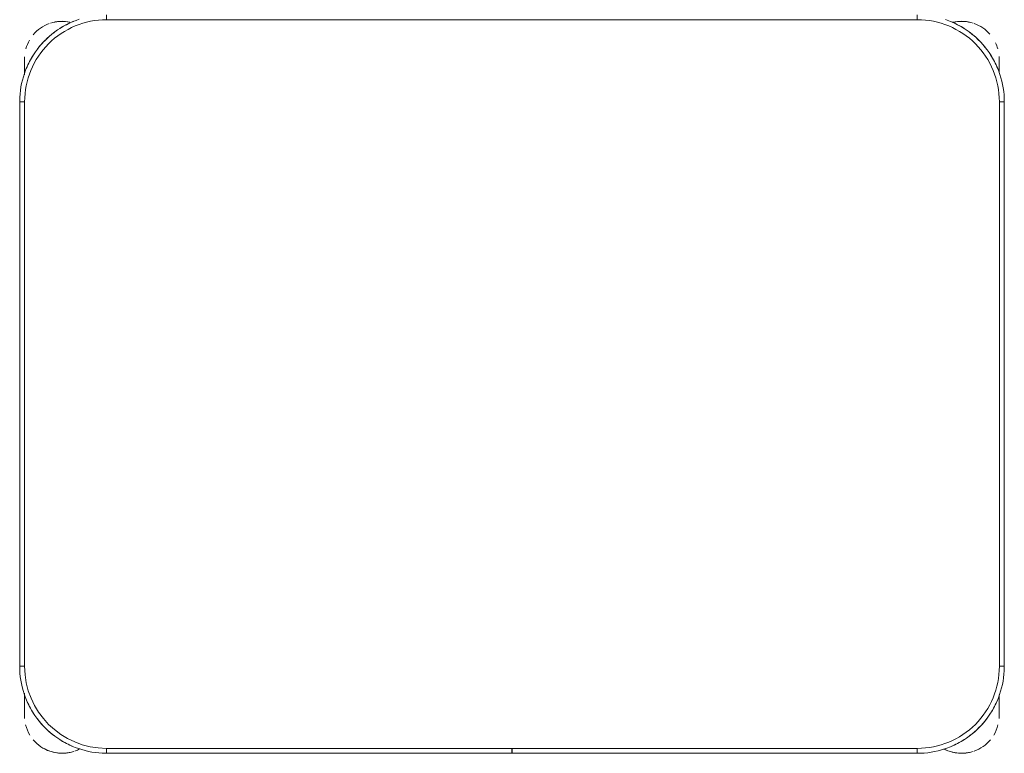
# Model space of a CAD drawing. Header units: metres. Extents: x 3 to 43.5, y -74 to -48.5.
# Tile 61 of 209: x 36.75 to 37.35, y -59.031 to -58.584. Entities that reach past the tile are written whole.
import ezdxf

# ---------------------------------------------------------------- set-up
doc = ezdxf.new("R2010")
doc.units = ezdxf.units.M
doc.layers.add('I-FURN', color=7, linetype='Continuous', lineweight=18)

# ---------------------------------------------------------------- blocks, each defined once
blk = doc.blocks.new('ConjuntoParaAlunoTamanho6 - CJA06_ConjuntoParaAlunoTamanho6-V33-1PAV - FRIGORÍFICA')
at = {"layer": 'I-FURN', "color": 253, "true_color": 0xaaaaaa}
for p, q in [((-0.2469999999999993, 0.06496651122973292), (-0.2469999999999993, 0.06196651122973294)), ((0.2470000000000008, 0.06496651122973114), (0.2470000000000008, 0.06196651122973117)), ((-0.297125, 0.02878273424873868), (-0.297125, 0.0379715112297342)), ((-0.2971250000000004, 0.03797151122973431), (-0.2971250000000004, 0.02827850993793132)), ((0.2968749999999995, 0.03797151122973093), (0.2968749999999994, 0.02961464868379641)), ((0.2968749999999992, 0.03299232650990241), (0.2968749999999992, 0.03797151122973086)), ((-0.2999999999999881, 0.01196651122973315), (-0.2999999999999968, -0.3320334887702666)), ((-0.2999999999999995, 0.01196651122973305), (-0.2969999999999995, 0.01196651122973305)), ((-0.2999999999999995, 0.01196651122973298), (-0.3000000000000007, -0.3320334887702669)), ((0.3000000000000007, 0.01196651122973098), (0.2970000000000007, 0.01196651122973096)), ((0.3000000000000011, -0.3320334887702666), (0.3000000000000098, 0.01196651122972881)), ((0.2999999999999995, -0.3320334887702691), (0.3000000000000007, 0.01196651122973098)), ((-0.3000000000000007, -0.332033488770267), (-0.2970000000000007, -0.3320334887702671)), ((0.2999999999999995, -0.3320334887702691), (0.2969999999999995, -0.3320334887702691)), ((-0.2971250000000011, -0.3483454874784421), (-0.2971250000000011, -0.353940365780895)), ((-0.2971250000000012, -0.348683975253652), (-0.2971250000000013, -0.3620284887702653)), ((0.2968749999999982, -0.3539403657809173), (0.2968749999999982, -0.3494926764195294)), ((0.2968749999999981, -0.3620284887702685), (0.2968749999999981, -0.3499169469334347)), ((-0.2971250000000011, -0.3570493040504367), (-0.2971250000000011, -0.3620284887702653)), ((0.2968749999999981, -0.3620284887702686), (0.2968749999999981, -0.3570493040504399)), ((-0.247000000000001, -0.3850334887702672), (-0.247000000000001, -0.3820334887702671)), ((-5.000000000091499e-05, -0.382033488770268), (-5.000000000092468e-05, -0.3850334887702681)), ((4.999999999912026e-05, -0.3850334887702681), (4.999999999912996e-05, -0.382033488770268)), ((0.2469999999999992, -0.3850334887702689), (0.2469999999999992, -0.3820334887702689)), ((-0.2469999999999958, -0.3850334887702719), (-4.999999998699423e-05, -0.3850334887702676)), ((-0.2470000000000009, -0.3850334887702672), (-5.000000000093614e-05, -0.3850334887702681)), ((5.00000000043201e-05, -0.3850334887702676), (0.2470000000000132, -0.3850334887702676)), ((4.999999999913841e-05, -0.3850334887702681), (0.2469999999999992, -0.3850334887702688))]:
    blk.add_line(p, q, dxfattribs=at)
at = {"layer": 'I-FURN', "color": 253, "true_color": 0xaaaaaa, "flags": 128}
for points in [[(-0.2636720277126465, 0.06227598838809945), (-0.2656705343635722, 0.0615690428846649), (-0.2676391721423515, 0.06078274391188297), (-0.2695747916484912, 0.05991834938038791), (-0.271474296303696, 0.05897724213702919), (-0.2733346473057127, 0.05796092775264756), (-0.2751528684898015, 0.05687103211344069), (-0.2769260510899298, 0.05570929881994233), (-0.2786513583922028, 0.05447758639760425), (-0.2803260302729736, 0.05317786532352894), (-0.2819473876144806, 0.05181221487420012), (-0.2835128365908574, 0.05038281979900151), (-0.2850198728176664, 0.04889196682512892), (-0.2864660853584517, 0.04734204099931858), (-0.2878491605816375, 0.0457355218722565), (-0.289166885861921, 0.04407497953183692), (-0.2904171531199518, 0.04236307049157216), (-0.2915979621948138, 0.04060253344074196), (-0.292707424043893, 0.03879618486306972), (-0.2937437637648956, 0.03694691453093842), (-0.2947053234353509, 0.03505768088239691), (-0.2955905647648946, 0.03313150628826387), (-0.2963980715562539, 0.0311714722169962), (-0.2971265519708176, 0.02918071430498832), (-0.2977748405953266, 0.02716241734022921), (-0.2983419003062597, 0.02511981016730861), (-0.2988268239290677, 0.02305616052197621), (-0.2992288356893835, 0.02097476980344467), (-0.2995472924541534, 0.01887896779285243), (-0.2997816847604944, 0.01677210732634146), (-0.2999316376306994, 0.01465755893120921), (-0.29999691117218, 0.01253870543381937), (-0.2999999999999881, 0.01196651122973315)], [(0.2469999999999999, 0.0619665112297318), (0.1234999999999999, 0.0619665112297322), (-1.453485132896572e-16, 0.06196651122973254), (-0.1235000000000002, 0.06196651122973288), (-0.2470000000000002, 0.06196651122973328)], [(-0.2469999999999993, 0.06196651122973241), (-0.1234999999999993, 0.0619665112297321), (7.44471151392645e-16, 0.06196651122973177), (0.1235000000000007, 0.06196651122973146), (0.2470000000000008, 0.06196651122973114)], [(0.3000000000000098, 0.01196651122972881), (0.2999576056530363, 0.01408594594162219), (0.299830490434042, 0.01620199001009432), (0.2996188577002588, 0.01831125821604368), (0.2993230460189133, 0.02041037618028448), (0.2989435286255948, 0.02249598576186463), (0.2984809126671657, 0.02456475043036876), (0.2979359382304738, 0.02661336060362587), (0.2973094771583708, 0.02863853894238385), (0.2966025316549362, 0.03063704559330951), (0.2958162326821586, 0.03260568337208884), (0.2949518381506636, 0.03454130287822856), (0.2940107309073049, 0.03644080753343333), (0.2929944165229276, 0.03830115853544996), (0.2919045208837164, 0.04011937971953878), (0.290742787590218, 0.04189256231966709), (0.2895110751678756, 0.04361786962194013), (0.2882113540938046, 0.04529254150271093), (0.2868457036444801, 0.0469138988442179), (0.2854163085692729, 0.04847934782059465), (0.2839254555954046, 0.04998638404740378), (0.2823755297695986, 0.05143259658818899), (0.2807690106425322, 0.05281567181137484), (0.2791084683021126, 0.05413339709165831), (0.2773965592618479, 0.05538366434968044), (0.2756360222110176, 0.05656447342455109), (0.273829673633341, 0.05767393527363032), (0.2719804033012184, 0.05871027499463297), (0.2700911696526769, 0.05967183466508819), (0.2681649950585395, 0.0605570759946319), (0.2662049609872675, 0.06136458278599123), (0.264214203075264, 0.06209306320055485)], [(-0.2971249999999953, 0.03797151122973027), (-0.2971249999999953, 0.03795791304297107), (-0.2971249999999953, 0.03791714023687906), (-0.2971249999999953, 0.03784925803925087), (-0.2971249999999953, 0.03775437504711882), (-0.2971249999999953, 0.03763264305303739), (-0.2971249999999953, 0.03748425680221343), (-0.2971249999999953, 0.03730945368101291), (-0.2971249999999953, 0.03710851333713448), (-0.2971249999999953, 0.03688175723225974), (-0.2971249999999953, 0.03662954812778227), (-0.2971249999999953, 0.03635228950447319), (-0.2971249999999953, 0.03605042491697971), (-0.2971249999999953, 0.03572443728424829), (-0.2971249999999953, 0.03537484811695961), (-0.2971249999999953, 0.03500221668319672), (-0.2971249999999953, 0.03460713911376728), (-0.2971249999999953, 0.03419024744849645), (-0.2971249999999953, 0.03375220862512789), (-0.2971249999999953, 0.03329372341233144), (-0.2971249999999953, 0.03281552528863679), (-0.2971249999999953, 0.0323183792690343), (-0.2971249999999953, 0.03180308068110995), (-0.2971249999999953, 0.03127045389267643), (-0.2971249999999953, 0.03072135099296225), (-0.2971249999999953, 0.03015665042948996), (-0.2971249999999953, 0.02957725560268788), (-0.2971249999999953, 0.02898409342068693)], [(0.2968749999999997, 0.03000167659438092), (0.2968749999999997, 0.03057043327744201), (0.2968749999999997, 0.03112383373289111), (0.2968749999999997, 0.03166099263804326), (0.2968749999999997, 0.03218105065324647), (0.2968749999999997, 0.03268317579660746), (0.2968749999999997, 0.0331665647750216), (0.2968749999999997, 0.03363044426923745), (0.2968749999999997, 0.03407407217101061), (0.2968749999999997, 0.03449673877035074), (0.2968749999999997, 0.03489776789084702), (0.2968749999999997, 0.03527651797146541), (0.2968749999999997, 0.03563238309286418), (0.2968749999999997, 0.03596479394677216), (0.2968749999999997, 0.03627321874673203), (0.2968749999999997, 0.03655716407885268), (0.2968749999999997, 0.03681617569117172), (0.2968749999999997, 0.03704983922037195), (0.2968749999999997, 0.03725778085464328), (0.2968749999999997, 0.03743966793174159), (0.2968749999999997, 0.03759520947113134), (0.2968749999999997, 0.03772415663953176), (0.2968749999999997, 0.03782630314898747), (0.2968749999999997, 0.03790148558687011), (0.2968749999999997, 0.03794958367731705), (0.2968749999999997, 0.03797052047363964)], [(-0.2970000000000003, 0.01196651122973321), (-0.2970000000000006, -0.0740334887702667), (-0.2970000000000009, -0.1600334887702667), (-0.297000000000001, -0.2460334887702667), (-0.2970000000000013, -0.3320334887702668)], [(-0.2970000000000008, -0.3320334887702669), (-0.2970000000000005, -0.2460334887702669), (-0.2970000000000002, -0.1600334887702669), (-0.2969999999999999, -0.07403348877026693), (-0.2969999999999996, 0.01196651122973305)], [(0.2969999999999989, -0.3320334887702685), (0.2969999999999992, -0.2460334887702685), (0.2969999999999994, -0.1600334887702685), (0.2969999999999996, -0.07403348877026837), (0.2969999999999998, 0.01196651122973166)], [(0.2970000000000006, 0.01196651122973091), (0.2970000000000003, -0.07403348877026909), (0.297, -0.1600334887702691), (0.2969999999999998, -0.2460334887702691), (0.2969999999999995, -0.3320334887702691)], [(-0.2999999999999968, -0.3320334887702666), (-0.2999576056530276, -0.33415292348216), (-0.299830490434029, -0.3362689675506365), (-0.2996188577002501, -0.3383782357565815), (-0.2993230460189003, -0.3404773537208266), (-0.2989435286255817, -0.3425629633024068), (-0.2984809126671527, -0.3446317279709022), (-0.2979359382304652, -0.346680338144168), (-0.2973094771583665, -0.348705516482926), (-0.2966025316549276, -0.3507040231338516), (-0.2958162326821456, -0.352672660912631), (-0.2949518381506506, -0.3546082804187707), (-0.2940107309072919, -0.3565077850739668), (-0.2929944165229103, -0.3583681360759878), (-0.2919045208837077, -0.3601863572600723), (-0.2907427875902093, -0.3619595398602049), (-0.2895110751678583, -0.3636848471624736), (-0.2882113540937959, -0.3653595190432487), (-0.2868457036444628, -0.36698087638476), (-0.2854163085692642, -0.3685463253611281), (-0.2839254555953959, -0.3700533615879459), (-0.2823755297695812, -0.3714995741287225), (-0.2807690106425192, -0.372882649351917), (-0.2791084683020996, -0.3742003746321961), (-0.2773965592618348, -0.3754506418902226), (-0.275636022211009, -0.3766314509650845), (-0.2738296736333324, -0.3777409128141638), (-0.2719804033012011, -0.3787772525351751), (-0.2700911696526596, -0.3797388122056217), (-0.2681649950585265, -0.380624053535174), (-0.2662049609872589, -0.3814315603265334), (-0.264214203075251, -0.382160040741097), (-0.2621959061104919, -0.3828083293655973), (-0.2601532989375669, -0.3833753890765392), (-0.2580896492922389, -0.3838603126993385), (-0.2560082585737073, -0.3842623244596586), (-0.2539124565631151, -0.3845807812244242), (-0.2518055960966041, -0.3848151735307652), (-0.2496910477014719, -0.3849651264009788), (-0.2475721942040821, -0.3850303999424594), (-0.2469999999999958, -0.3850334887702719)], [(0.2470000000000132, -0.3850334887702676), (0.2491194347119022, -0.3849910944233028), (0.2512354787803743, -0.3848639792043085), (0.2533447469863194, -0.3846523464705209), (0.2554438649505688, -0.3843565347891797), (0.2575294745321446, -0.3839770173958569), (0.2595982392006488, -0.3835144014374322), (0.2616468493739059, -0.3829694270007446), (0.2636720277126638, -0.3823429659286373), (0.2656705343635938, -0.3816360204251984), (0.2676391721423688, -0.3808497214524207), (0.2695747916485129, -0.3799853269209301), (0.2714742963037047, -0.3790442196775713), (0.27333464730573, -0.3780279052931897), (0.2751528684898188, -0.3769380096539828), (0.2769260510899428, -0.3757762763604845), (0.2786513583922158, -0.3745445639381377), (0.2803260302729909, -0.3732448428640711), (0.2819473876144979, -0.3718791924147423), (0.283512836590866, -0.370449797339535), (0.2850198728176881, -0.3689589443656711), (0.2864660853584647, -0.3674090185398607), (0.2878491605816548, -0.3658024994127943), (0.289166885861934, -0.3641419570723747), (0.2904171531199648, -0.3624300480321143), (0.2915979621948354, -0.3606695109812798), (0.292707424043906, -0.3588631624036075), (0.2937437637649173, -0.3570138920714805), (0.2947053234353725, -0.3551246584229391), (0.2955905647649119, -0.3531984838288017), (0.2963980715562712, -0.3512384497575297), (0.2971265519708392, -0.3492476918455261), (0.2977748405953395, -0.3472293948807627), (0.2983419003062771, -0.3451867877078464), (0.2988268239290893, -0.3431231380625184), (0.2992288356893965, -0.3410417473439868), (0.2995472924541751, -0.3389459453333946), (0.2997816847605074, -0.3368390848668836), (0.299931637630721, -0.3347245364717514), (0.2999969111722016, -0.3326056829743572), (0.3000000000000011, -0.3320334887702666)], [(-0.2971249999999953, -0.3490694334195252), (-0.2971249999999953, -0.3497265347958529), (-0.2971249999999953, -0.3503761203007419), (-0.2971249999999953, -0.351017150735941), (-0.2971249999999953, -0.3516486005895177), (-0.2971249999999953, -0.3522694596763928), (-0.2971249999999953, -0.3528787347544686), (-0.2971249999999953, -0.3534754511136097), (-0.2971249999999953, -0.3540586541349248), (-0.2971249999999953, -0.3546274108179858), (-0.2971249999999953, -0.3551808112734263), (-0.2971249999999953, -0.3557179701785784), (-0.2971249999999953, -0.3562380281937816), (-0.2971249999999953, -0.3567401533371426), (-0.2971249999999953, -0.3572235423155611), (-0.2971249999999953, -0.3576874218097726), (-0.2971249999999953, -0.3581310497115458), (-0.2971249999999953, -0.3585537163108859), (-0.2971249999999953, -0.3589547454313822), (-0.2971249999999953, -0.3593334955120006), (-0.2971249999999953, -0.3596893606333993), (-0.2971249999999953, -0.3600217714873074), (-0.2971249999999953, -0.3603301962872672), (-0.2971249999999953, -0.3606141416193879), (-0.2971249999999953, -0.3608731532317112), (-0.2971249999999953, -0.3611068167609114), (-0.2971249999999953, -0.3613147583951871), (-0.2971249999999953, -0.3614966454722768), (-0.2971249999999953, -0.3616521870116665), (-0.2971249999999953, -0.3617811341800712), (-0.2971249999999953, -0.3618832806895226), (-0.2971249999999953, -0.3619584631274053), (-0.2971249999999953, -0.3620065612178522), (-0.2971249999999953, -0.3620274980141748)], [(0.2968750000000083, -0.3620284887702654), (0.2968750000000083, -0.3620148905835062), (0.2968750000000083, -0.3619741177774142), (0.2968750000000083, -0.361906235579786), (0.2968750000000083, -0.361811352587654), (0.2968750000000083, -0.3616896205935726), (0.2968750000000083, -0.3615412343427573), (0.2968750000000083, -0.3613664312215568), (0.2968750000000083, -0.3611654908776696), (0.2968750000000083, -0.3609387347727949), (0.2968750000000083, -0.3606865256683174), (0.2968750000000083, -0.3604092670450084), (0.2968750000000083, -0.3601074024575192), (0.2968750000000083, -0.3597814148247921), (0.2968750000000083, -0.3594318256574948), (0.2968750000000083, -0.3590591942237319), (0.2968750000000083, -0.3586641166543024), (0.2968750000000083, -0.3582472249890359), (0.2968750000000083, -0.357809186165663), (0.2968750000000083, -0.3573507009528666), (0.2968750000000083, -0.3568725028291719), (0.2968750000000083, -0.3563753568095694), (0.2968750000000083, -0.3558600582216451), (0.2968750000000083, -0.3553274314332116), (0.2968750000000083, -0.3547783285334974), (0.2968750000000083, -0.3542136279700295), (0.2968750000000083, -0.3536342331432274), (0.2968750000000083, -0.3530410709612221), (0.2968750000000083, -0.3524350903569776), (0.2968750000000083, -0.3518172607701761), (0.2968750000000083, -0.3511885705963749), (0.2968750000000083, -0.3505500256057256), (0.2968750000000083, -0.3499026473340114)], [(-0.2470000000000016, -0.3820334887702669), (-0.1235000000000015, -0.3820334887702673), (-1.410754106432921e-15, -0.3820334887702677), (0.1234999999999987, -0.382033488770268), (0.2469999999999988, -0.3820334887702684)], [(-5.000000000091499e-05, -0.382033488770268), (-0.06178750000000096, -0.3820334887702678), (-0.123525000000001, -0.3820334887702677), (-0.185262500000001, -0.3820334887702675), (-0.247000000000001, -0.3820334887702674)], [(0.2469999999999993, -0.3820334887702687), (0.1852624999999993, -0.3820334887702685), (0.1235249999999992, -0.3820334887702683), (0.06178749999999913, -0.3820334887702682), (4.999999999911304e-05, -0.382033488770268)]]:
    blk.add_lwpolyline(points, dxfattribs=at)
at = {"layer": 'I-FURN', "color": 253, "true_color": 0xaaaaaa}
for centre, radius, start, end in [((-0.2470000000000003, 0.01196651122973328), 0.05000000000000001, 89.99999999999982, 179.9999999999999), ((-0.2469999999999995, 0.01196651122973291), 0.05, 90.00000000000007, 180.0000000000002), ((-0.274125, 0.03797151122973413), 0.023, 78.32837866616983, 107.9999999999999), ((-0.274125, 0.03797151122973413), 0.02299999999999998, 78.21895253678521, 104.4669156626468), ((-0.2469999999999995, 0.01196651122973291), 0.05300000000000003, 112.4999999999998, 122.6999338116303), ((0.2469999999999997, 0.01196651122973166), 0.05000000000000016, 359.9999999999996, 89.9999999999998), ((0.2470000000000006, 0.01196651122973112), 0.05000000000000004, 1.399444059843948e-13, 90.00000000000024), ((0.2470000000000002, 0.01196651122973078), 0.05300000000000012, 57.30006590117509, 67.50000000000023), ((0.2470000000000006, 0.01196651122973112), 0.053, 57.30006590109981, 67.49999999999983), ((0.2738749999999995, 0.03797151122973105), 0.02300000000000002, 75.53308433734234, 103.1031885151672), ((0.2738749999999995, 0.03797151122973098), 0.02299999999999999, 71.99999999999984, 102.5792801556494), ((-0.274125, 0.03797151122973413), 0.02300000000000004, 109.9274386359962, 140.0230900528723), ((-0.2469999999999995, 0.01196651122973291), 0.0530000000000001, 127.1606960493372, 143.1496439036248), ((0.2470000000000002, 0.01196651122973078), 0.05300000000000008, 37.16069583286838, 53.14964399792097), ((0.2470000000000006, 0.01196651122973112), 0.05299999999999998, 37.16069583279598, 53.14964399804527), ((0.2738749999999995, 0.03797151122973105), 0.02299999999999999, 41.01943934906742, 70.30682625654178), ((-0.274125, 0.03797151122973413), 0.02299999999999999, 149.9762060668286, 164.3449802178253), ((0.2738749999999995, 0.03797151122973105), 0.02299999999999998, 15.73052841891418, 25.68551775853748), ((-0.274125, 0.03797151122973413), 0.02300000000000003, 176.5668970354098, 179.9999999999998), ((-0.2469999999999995, 0.01196651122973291), 0.05300000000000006, 147.3000658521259, 157.4999999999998), ((0.2470000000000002, 0.01196651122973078), 0.05300000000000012, 22.50000000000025, 32.69993391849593), ((0.2470000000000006, 0.01196651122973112), 0.053, 22.49999999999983, 32.69993391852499), ((0.2738749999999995, 0.03797151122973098), 0.02300000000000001, 359.9999999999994, 4.009148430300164), ((-0.2470000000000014, -0.3320334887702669), 0.04999999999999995, 179.9999999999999, 269.9999999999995), ((-0.2470000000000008, -0.3320334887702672), 0.04999999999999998, 180.0000000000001, 270.0000000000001), ((0.2469999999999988, -0.3320334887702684), 0.05000000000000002, 269.9999999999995, 359.9999999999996), ((0.2469999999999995, -0.3320334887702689), 0.04999999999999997, 269.9999999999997, 2.289999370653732e-13), ((-0.2470000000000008, -0.3320334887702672), 0.05299999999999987, 202.4999999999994, 212.6999341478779), ((0.2469999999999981, -0.3320334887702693), 0.05299999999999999, 327.3000660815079, 337.4999999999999), ((0.2469999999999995, -0.3320334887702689), 0.05300000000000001, 327.3000660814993, 337.4999999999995), ((-0.2741250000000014, -0.3620284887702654), 0.02300000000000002, 179.9999999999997, 184.4122407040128), ((-0.2470000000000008, -0.3320334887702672), 0.05299999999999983, 217.1606955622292, 233.1496434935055), ((0.2469999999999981, -0.3320334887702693), 0.05299999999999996, 307.1606955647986, 323.1496437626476), ((0.2469999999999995, -0.3320334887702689), 0.05300000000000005, 307.1606955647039, 323.1496437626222), ((0.273874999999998, -0.3620284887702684), 0.02299999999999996, 355.5878378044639, 359.9999999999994), ((-0.2741250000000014, -0.3620284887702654), 0.02300000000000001, 194.4631325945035, 211.2974831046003), ((0.273874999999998, -0.3620284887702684), 0.02299999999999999, 328.7027881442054, 345.5367852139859), ((-0.2741250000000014, -0.3620284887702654), 0.02299999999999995, 220.158454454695, 250.9892067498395), ((-0.2470000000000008, -0.3320334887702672), 0.05299999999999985, 237.3000661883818, 247.4999999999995), ((0.2469999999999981, -0.3320334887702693), 0.05299999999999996, 292.4999999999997, 302.6999340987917), ((0.2469999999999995, -0.3320334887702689), 0.05300000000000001, 292.4999999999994, 302.6999340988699), ((0.273874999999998, -0.3620284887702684), 0.02299999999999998, 289.647162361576, 320.1064537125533), ((-0.2741250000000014, -0.3620284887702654), 0.02300000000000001, 241.2989573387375, 287.9999999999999), ((-0.2741250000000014, -0.3620284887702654), 0.02299999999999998, 289.647162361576, 297.8592504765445), ((0.273874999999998, -0.3620284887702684), 0.02299999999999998, 242.370012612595, 250.9892067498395), ((0.273874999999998, -0.3620284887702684), 0.02300000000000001, 243.5377194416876, 287.9999999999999), ((-0.2741250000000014, -0.3620284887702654), 0.02300000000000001, 255.5330843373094, 284.4669156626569), ((0.273874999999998, -0.3620284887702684), 0.02300000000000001, 255.5330843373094, 284.4669156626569)]:
    blk.add_arc(centre, radius, start, end, dxfattribs=at)
blk = doc.blocks.new('4 GRE - ESCOLA DE CINEMA E AUDIOVISUAL CINE REX R07_rvt-1-1PAV - FRIGORÍFICA')
at = {"layer": 'I-FURN', "color": 253, "lineweight": 18, "true_color": 0xaaaaaa}
blk.add_blockref('ConjuntoParaAlunoTamanho6 - CJA06_ConjuntoParaAlunoTamanho6-V33-1PAV - FRIGORÍFICA', (37.04988800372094, -58.64629518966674), dxfattribs=at)

msp = doc.modelspace()

# ---------------------------------------------------------------- block references
at = {"lineweight": 5}
msp.add_blockref('4 GRE - ESCOLA DE CINEMA E AUDIOVISUAL CINE REX R07_rvt-1-1PAV - FRIGORÍFICA', (0, 0), dxfattribs=at)

doc.saveas('drawing.dxf')
